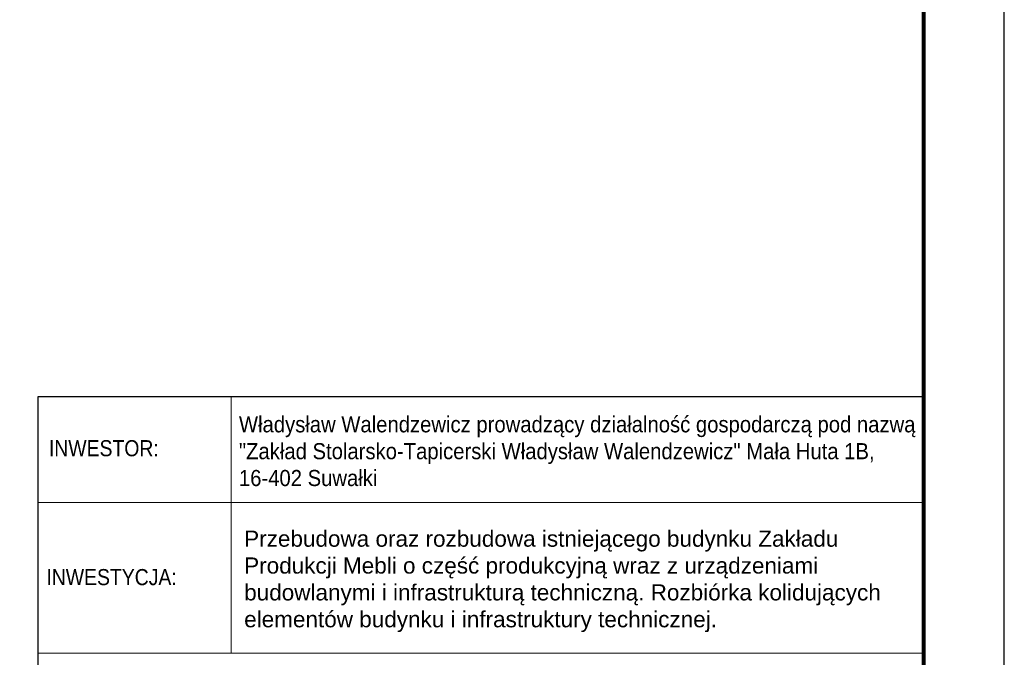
# Model space of a CAD drawing. Extents: x 253237 to 278058, y -131782 to -118389.
# Tile 19 of 23: x 274913 to 277357, y -129913 to -128330. Entities that reach past the tile are written whole.
import ezdxf
from ezdxf.enums import TextEntityAlignment as Align

# ---------------------------------------------------------------- set-up
doc = ezdxf.new("R2010")
doc.units = 0
doc.header["$LTSCALE"] = 5
doc.header["$MEASUREMENT"] = 0
for name, color, linetype, lineweight in [('--- widok', 7, 'Continuous', 13), ('_RAMKA', 7, 'Continuous', 35), ('PS_DIM', 4, 'Continuous', 13)]:
    doc.layers.add(name, color=color, linetype=linetype, lineweight=lineweight)
doc.layers.add('_FORMATKA', color=8, linetype='Continuous', lineweight=15, plot=False)
doc.layers.add('_tabelka', color=7, linetype='Continuous')
doc.styles.add('gil', font='GIL_____.TTF', dxfattribs={"width": 0.9})

# ---------------------------------------------------------------- blocks, each defined once
blk = doc.blocks.new('*U16')
at = {"layer": '_FORMATKA', "lineweight": -3}
blk.add_lwpolyline([(-1200, 0), (0, 0), (0, 594), (-1200, 594)], close=True, dxfattribs=at)
at = {"layer": '_RAMKA', "lineweight": -3, "const_width": 0.5}
blk.add_lwpolyline([(-1170, 10), (-10, 10), (-10, 584), (-1170, 584)], close=True, dxfattribs=at)
blk = doc.blocks.new('tabela_rys')
at = {"layer": '_tabelka', "color": 251, "lineweight": 15}
for p, q in [((45.62, 123.55), (45.62, 91.73)), ((21.62, 110.45), (131.62, 110.45)), ((21.62, 91.73), (131.62, 91.73)), ((21.62, 91.73), (131.62, 91.73)), ((21.62, 91.73), (131.62, 91.73))]:
    blk.add_line(p, q, dxfattribs=at)
at = {"layer": '_tabelka', "color": 251, "lineweight": 30}
blk.add_lwpolyline([(131.62, 123.55), (21.62, 123.55), (21.62, 7.77), (131.62, 7.77)], close=True, dxfattribs=at)
at = {"layer": '--- widok', "ltscale": 0.5, "insert": (47.25, 106.96, 0.43), "char_height": 2, "width": 80.3878, "attachment_point": 1}
blk.add_mtext('{\\fArial|b0|i0|c238|p34;\\C0;Prze\\fArial|b0|i0|c0|p34;b\\fArial|b0|i0|c238|p34;u\\fArial|b0|i0|c0|p34;dowa o\\fArial|b0|i0|c238|p34;r\\fArial|b0|i0|c0|p34;a\\fArial|b0|i0|c238|p34;z\\fArial|b0|i0|c0|p34; \\fArial|b0|i0|c238|p34;r\\fArial|b0|i0|c0|p34;o\\fArial|b0|i0|c238|p34;z\\fArial|b0|i0|c0|p34;b\\fArial|b0|i0|c238|p34;u\\fArial|b0|i0|c0|p34;dowa \\fArial|b0|i0|c238|p34;ist\\fArial|b0|i0|c0|p34;n\\fArial|b0|i0|c238|p34;ieją\\fArial|b0|i0|c0|p34;c\\fArial|b0|i0|c238|p34;eg\\fArial|b0|i0|c0|p34;o b\\fArial|b0|i0|c238|p34;u\\fArial|b0|i0|c0|p34;d\\fArial|b0|i0|c238|p34;y\\fArial|b0|i0|c0|p34;n\\fArial|b0|i0|c238|p34;ku\\fArial|b0|i0|c0|p34; \\fArial|b0|i0|c238|p34;Z\\fArial|b0|i0|c0|p34;a\\fArial|b0|i0|c238|p34;kł\\fArial|b0|i0|c0|p34;ad\\fArial|b0|i0|c238|p34;u\\fArial|b0|i0|c0|p34; \\fArial|b0|i0|c238|p34;Pr\\fArial|b0|i0|c0|p34;od\\fArial|b0|i0|c238|p34;uk\\fArial|b0|i0|c0|p34;c\\fArial|b0|i0|c238|p34;ji\\fArial|b0|i0|c0|p34; \\fArial|b0|i0|c238|p34;Me\\fArial|b0|i0|c0|p34;b\\fArial|b0|i0|c238|p34;li\\fArial|b0|i0|c0|p34; o c\\fArial|b0|i0|c238|p34;zęść\\fArial|b0|i0|c0|p34; \\fArial|b0|i0|c238|p34;pr\\fArial|b0|i0|c0|p34;od\\fArial|b0|i0|c238|p34;uk\\fArial|b0|i0|c0|p34;c\\fArial|b0|i0|c238|p34;yj\\fArial|b0|i0|c0|p34;n\\fArial|b0|i0|c238|p34;ą\\fArial|b0|i0|c0|p34; w\\fArial|b0|i0|c238|p34;r\\fArial|b0|i0|c0|p34;a\\fArial|b0|i0|c238|p34;z\\fArial|b0|i0|c0|p34; \\fArial|b0|i0|c238|p34;z\\fArial|b0|i0|c0|p34; \\fArial|b0|i0|c238|p34;urzą\\fArial|b0|i0|c0|p34;d\\fArial|b0|i0|c238|p34;ze\\fArial|b0|i0|c0|p34;n\\fArial|b0|i0|c238|p34;i\\fArial|b0|i0|c0|p34;a\\fArial|b0|i0|c238|p34;mi\\fArial|b0|i0|c0|p34; b\\fArial|b0|i0|c238|p34;u\\fArial|b0|i0|c0|p34;dow\\fArial|b0|i0|c238|p34;l\\fArial|b0|i0|c0|p34;an\\fArial|b0|i0|c238|p34;ymi\\fArial|b0|i0|c0|p34; \\fArial|b0|i0|c238|p34;i\\fArial|b0|i0|c0|p34; \\fArial|b0|i0|c238|p34;i\\fArial|b0|i0|c0|p34;n\\fArial|b0|i0|c238|p34;fr\\fArial|b0|i0|c0|p34;a\\fArial|b0|i0|c238|p34;strukturą\\fArial|b0|i0|c0|p34; \\fArial|b0|i0|c238|p34;te\\fArial|b0|i0|c0|p34;c\\fArial|b0|i0|c238|p34;h\\fArial|b0|i0|c0|p34;n\\fArial|b0|i0|c238|p34;i\\fArial|b0|i0|c0|p34;c\\fArial|b0|i0|c238|p34;z\\fArial|b0|i0|c0|p34;n\\fArial|b0|i0|c238|p34;ą\\fArial|b0|i0|c0|p34;. \\fArial|b0|i0|c238|p34;R\\fArial|b0|i0|c0|p34;o\\fArial|b0|i0|c238|p34;z\\fArial|b0|i0|c0|p34;b\\fArial|b0|i0|c238|p34;iórk\\fArial|b0|i0|c0|p34;a \\fArial|b0|i0|c238|p34;k\\fArial|b0|i0|c0|p34;o\\fArial|b0|i0|c238|p34;li\\fArial|b0|i0|c0|p34;d\\fArial|b0|i0|c238|p34;ują\\fArial|b0|i0|c0|p34;c\\fArial|b0|i0|c238|p34;y\\fArial|b0|i0|c0|p34;c\\fArial|b0|i0|c238|p34;h\\fArial|b0|i0|c0|p34; \\fArial|b0|i0|c238|p34;eleme\\fArial|b0|i0|c0|p34;n\\fArial|b0|i0|c238|p34;tó\\fArial|b0|i0|c0|p34;w b\\fArial|b0|i0|c238|p34;u\\fArial|b0|i0|c0|p34;d\\fArial|b0|i0|c238|p34;y\\fArial|b0|i0|c0|p34;n\\fArial|b0|i0|c238|p34;ku\\fArial|b0|i0|c0|p34; \\fArial|b0|i0|c238|p34;i\\fArial|b0|i0|c0|p34; \\fArial|b0|i0|c238|p34;i\\fArial|b0|i0|c0|p34;n\\fArial|b0|i0|c238|p34;fr\\fArial|b0|i0|c0|p34;a\\fArial|b0|i0|c238|p34;struktury\\fArial|b0|i0|c0|p34; \\fArial|b0|i0|c238|p34;te\\fArial|b0|i0|c0|p34;c\\fArial|b0|i0|c238|p34;h\\fArial|b0|i0|c0|p34;n\\fArial|b0|i0|c238|p34;i\\fArial|b0|i0|c0|p34;c\\fArial|b0|i0|c238|p34;z\\fArial|b0|i0|c0|p34;n\\fArial|b0|i0|c238|p34;ej\\fArial|b0|i0|c0|p34;.}', dxfattribs=at)
at = {"layer": '_tabelka', "color": 12, "style": 'gil', "width": 0.9}
for s, p in [('INWESTOR:', (29.83, 117.19)), ('INWESTYCJA:', (30.79, 101.19))]:
    blk.add_text(s, height=2, dxfattribs=at).set_placement(p, align=Align.MIDDLE)
at = {"layer": '_tabelka', "color": 7, "insert": (46.6, 116.81), "char_height": 2, "attachment_point": 4, "style": 'gil'}
blk.add_mtext_dynamic_manual_height_columns('{\\fArial|b0|i0|c0|p34;\\C256;W\\fArial|b0|i0|c238|p34;ł\\fArial|b0|i0|c0|p34;ad\\fArial|b0|i0|c238|p34;ysł\\fArial|b0|i0|c0|p34;aw Wa\\fArial|b0|i0|c238|p34;le\\fArial|b0|i0|c0|p34;nd\\fArial|b0|i0|c238|p34;ze\\fArial|b0|i0|c0|p34;w\\fArial|b0|i0|c238|p34;i\\fArial|b0|i0|c0|p34;c\\fArial|b0|i0|c238|p34;z\\fArial|b0|i0|c0|p34;\\~\\fArial|b0|i0|c238|p34;pr\\fArial|b0|i0|c0|p34;owad\\fArial|b0|i0|c238|p34;zą\\fArial|b0|i0|c0|p34;c\\fArial|b0|i0|c238|p34;y\\fArial|b0|i0|c0|p34; d\\fArial|b0|i0|c238|p34;zi\\fArial|b0|i0|c0|p34;a\\fArial|b0|i0|c238|p34;ł\\fArial|b0|i0|c0|p34;a\\fArial|b0|i0|c238|p34;l\\fArial|b0|i0|c0|p34;no\\fArial|b0|i0|c238|p34;ść\\fArial|b0|i0|c0|p34; \\fArial|b0|i0|c238|p34;g\\fArial|b0|i0|c0|p34;o\\fArial|b0|i0|c238|p34;sp\\fArial|b0|i0|c0|p34;oda\\fArial|b0|i0|c238|p34;r\\fArial|b0|i0|c0|p34;c\\fArial|b0|i0|c238|p34;zą\\fArial|b0|i0|c0|p34; \\fArial|b0|i0|c238|p34;p\\fArial|b0|i0|c0|p34;od na\\fArial|b0|i0|c238|p34;z\\fArial|b0|i0|c0|p34;w\\fArial|b0|i0|c238|p34;ą\\fArial|b0|i0|c0|p34; \\fArial|b0|i0|c238|p34;"Z\\fArial|b0|i0|c0|p34;a\\fArial|b0|i0|c238|p34;kł\\fArial|b0|i0|c0|p34;ad \\fArial|b0|i0|c238|p34;St\\fArial|b0|i0|c0|p34;o\\fArial|b0|i0|c238|p34;l\\fArial|b0|i0|c0|p34;a\\fArial|b0|i0|c238|p34;rsk\\fArial|b0|i0|c0|p34;o-\\fArial|b0|i0|c238|p34;T\\fArial|b0|i0|c0|p34;a\\fArial|b0|i0|c238|p34;pi\\fArial|b0|i0|c0|p34;c\\fArial|b0|i0|c238|p34;erski\\fArial|b0|i0|c0|p34; W\\fArial|b0|i0|c238|p34;ł\\fArial|b0|i0|c0|p34;ad\\fArial|b0|i0|c238|p34;ysł\\fArial|b0|i0|c0|p34;aw Wa\\fArial|b0|i0|c238|p34;le\\fArial|b0|i0|c0|p34;nd\\fArial|b0|i0|c238|p34;ze\\fArial|b0|i0|c0|p34;w\\fArial|b0|i0|c238|p34;i\\fArial|b0|i0|c0|p34;c\\fArial|b0|i0|c238|p34;z"\\fArial|b0|i0|c0|p34; \\fArial|b0|i0|c238|p34;M\\fArial|b0|i0|c0|p34;a\\fArial|b0|i0|c238|p34;ł\\fArial|b0|i0|c0|p34;a \\fArial|b0|i0|c238|p34;Hut\\fArial|b0|i0|c0|p34;a \\fArial|b0|i0|c238|p34;1\\fArial|b0|i0|c0|p34;B\\fArial|b0|i0|c238|p34;, \\P16-402 Suwałki}', width=87.5522, gutter_width=12.5, heights=[51.49], dxfattribs=at)
at = {"layer": '_tabelka', "color": 7, "style": 'gil', "width": 0.9}
for p in [(47.79, 34.83), (47.79, 30.29), (47.79, 26.06)]:
    blk.add_attdef('NAZWA_RYS:', text='', height=2.5, dxfattribs=at).set_placement(p, align=Align.MIDDLE_LEFT)
blk.add_attdef('FORMAT', text='', height=2.5, dxfattribs=at).set_placement((33.12, 15.91), align=Align.MIDDLE)
at = {"layer": '_tabelka', "color": 7, "style": 'gil', "width": 0.9, "flags": 8}
for tag, p in [('DATA', (61.11, 15.91)), ('SKALA', (87.85, 15.91)), ('NR_RYSUNKU', (117.18, 15.91))]:
    blk.add_attdef(tag, text='', height=2.5, dxfattribs=at).set_placement(p, align=Align.MIDDLE)

msp = doc.modelspace()

# ---------------------------------------------------------------- block references
at = {"layer": 'PS_DIM', "xscale": 20, "yscale": 20, "zscale": 20}
msp.add_blockref('*U16', (277357.33, -131782.14), dxfattribs=at)
at = {"layer": 'PS_DIM', "color": 7, "xscale": 20, "yscale": 20, "zscale": 20}
msp.add_blockref('tabela_rys', (274524.95, -131737.52), dxfattribs=at)

doc.saveas('drawing.dxf')
